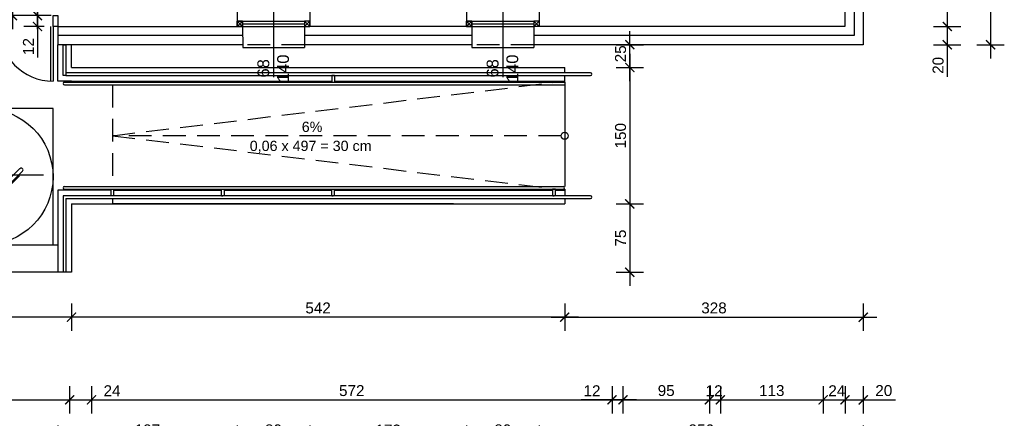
# Model space of a CAD drawing. Header units: millimetres. Extents: x 76458 to 82042, y -14593 to -11623.
# Tile 8 of 15: x 78197 to 79279, y -13920 to -13482. Entities that reach past the tile are written whole.
import ezdxf

# ---------------------------------------------------------------- set-up
doc = ezdxf.new("R2010")
doc.units = ezdxf.units.MM
doc.header["$LTSCALE"] = 100
doc.header["$MEASUREMENT"] = 0
doc.linetypes.add('DASHED', pattern=[0.75, 0.5, -0.25])
doc.linetypes.add('DASHED2', pattern=[0.375, 0.25, -0.125])
for name, color, linetype in [('OKNA', 7, 'Continuous'), ('Warstwa1', 1, 'Continuous'), ('Warstwa2', 2, 'Continuous'), ('Warstwa4', 4, 'Continuous'), ('WENTYLACJAPRZER', 1, 'DASHED'), ('WYMIARY', 1, 'Continuous'), ('wyposażenie', 4, 'Continuous')]:
    doc.layers.add(name, color=color, linetype=linetype)
doc.styles.add('styl1', font='ARIAL.TTF', dxfattribs={"height": 12})
doc.linetypes.add('BATTING', pattern='A,0.0001,-0.1,[134,ltypeshp.shx,S=0.1,R=0,X=-0.1,Y=0],-0.2,[134,ltypeshp.shx,S=0.1,R=180,X=0.1,Y=0],-0.1', length=0.4001)
doc.dimstyles.new('2222', dxfattribs={"dimtxt": 12, "dimasz": 10, "dimexe": 15, "dimexo": 15, "dimgap": 4, "dimtad": 1, "dimtxsty": 'styl1', "dimblk": 'ARCHTICK', "dimcen": 2.5, "dimdle": 15, "dimclrd": 1, "dimclre": 1, "dimclrt": 4, "dimadec": 0, "dimazin": 0, "dimtfac": 1, "dimtmove": 0, "dimatfit": 3, "dimldrblk": 'ARCHTICK', "dimfxl": 15, "dimfxlon": 1, "dimlwd": 25, "dimlwe": 25, "dimarcsym": 0})

# ---------------------------------------------------------------- blocks, each defined once
blk = doc.blocks.new('_ArchTick')
at = {"layer": 'Warstwa1', "color": 0, "const_width": 0.15}
blk.add_lwpolyline([(-0.5, -0.5), (0.5, 0.5)], dxfattribs=at)
blk = doc.blocks.new('*D19')
at = {"layer": 'Defpoints', "color": 0, "linetype": 'ByBlock'}
for p in [(78078.8, -13729.5), (78253.8, -13759.5), (78078.8, -13808.9)]:
    blk.add_point(p, dxfattribs=at)
at = {"layer": 'WYMIARY', "color": 1, "linetype": 'ByBlock', "lineweight": 25}
for p, q in [((78078.8, -13793.9), (78078.8, -13823.9)), ((78253.8, -13793.9), (78253.8, -13823.9)), ((78268.8, -13808.9), (78063.8, -13808.9))]:
    blk.add_line(p, q, dxfattribs=at)
at = {"layer": 'WYMIARY', "color": 1, "linetype": 'ByBlock', "lineweight": 25, "xscale": 10, "yscale": 10, "zscale": 10, "rotation": 180}
blk.add_blockref('_ArchTick', (78078.8, -13808.9), dxfattribs=at)
at = {"layer": 'WYMIARY', "color": 1, "linetype": 'ByBlock', "lineweight": 25, "xscale": 10, "yscale": 10, "zscale": 10}
blk.add_blockref('_ArchTick', (78253.8, -13808.9), dxfattribs=at)
at = {"layer": 'WYMIARY', "color": 4, "linetype": 'ByBlock', "insert": (78166.3, -13798.8), "char_height": 12, "attachment_point": 5, "style": 'styl1'}
blk.add_mtext('175', dxfattribs=at)
blk = doc.blocks.new('*D20')
at = {"layer": 'Defpoints', "color": 0, "linetype": 'ByBlock'}
for p in [(78795.8, -13704.5), (78253.8, -13771.1), (78253.8, -13808.9)]:
    blk.add_point(p, dxfattribs=at)
at = {"layer": 'WYMIARY', "color": 1, "linetype": 'ByBlock', "lineweight": 25}
for p, q in [((78253.8, -13793.9), (78253.8, -13823.9)), ((78795.8, -13793.9), (78795.8, -13823.9)), ((78810.8, -13808.9), (78238.8, -13808.9))]:
    blk.add_line(p, q, dxfattribs=at)
at = {"layer": 'WYMIARY', "color": 1, "linetype": 'ByBlock', "lineweight": 25, "xscale": 10, "yscale": 10, "zscale": 10, "rotation": 180}
blk.add_blockref('_ArchTick', (78253.8, -13808.9), dxfattribs=at)
at = {"layer": 'WYMIARY', "color": 1, "linetype": 'ByBlock', "lineweight": 25, "xscale": 10, "yscale": 10, "zscale": 10}
blk.add_blockref('_ArchTick', (78795.8, -13808.9), dxfattribs=at)
at = {"layer": 'WYMIARY', "color": 4, "linetype": 'ByBlock', "insert": (78524.8, -13798.8), "char_height": 12, "attachment_point": 5, "style": 'styl1'}
blk.add_mtext('542', dxfattribs=at)
blk = doc.blocks.new('*D61')
at = {"layer": 'Defpoints', "color": 0, "linetype": 'ByBlock'}
for p in [(78065.8, -13542), (78251.8, -13542), (78251.8, -13899.7)]:
    blk.add_point(p, dxfattribs=at)
at = {"layer": 'WYMIARY', "color": 1, "linetype": 'ByBlock', "lineweight": 25}
for p, q in [((78065.8, -13884.7), (78065.8, -13914.7)), ((78251.8, -13884.7), (78251.8, -13914.7)), ((78050.8, -13899.7), (78266.8, -13899.7))]:
    blk.add_line(p, q, dxfattribs=at)
at = {"layer": 'WYMIARY', "color": 1, "linetype": 'ByBlock', "lineweight": 25, "xscale": 10, "yscale": 10, "zscale": 10, "rotation": 180}
blk.add_blockref('_ArchTick', (78065.8, -13899.7), dxfattribs=at)
at = {"layer": 'WYMIARY', "color": 1, "linetype": 'ByBlock', "lineweight": 25, "xscale": 10, "yscale": 10, "zscale": 10}
blk.add_blockref('_ArchTick', (78251.8, -13899.7), dxfattribs=at)
at = {"layer": 'WYMIARY', "color": 4, "linetype": 'ByBlock', "insert": (78158.8, -13889.6), "char_height": 12, "attachment_point": 5, "style": 'styl1'}
blk.add_mtext('186', dxfattribs=at)
blk = doc.blocks.new('*D62')
at = {"layer": 'Defpoints', "color": 0, "linetype": 'ByBlock'}
for p in [(78251.8, -13516), (78275.8, -13516), (78275.8, -13899.7)]:
    blk.add_point(p, dxfattribs=at)
at = {"layer": 'WYMIARY', "color": 1, "linetype": 'ByBlock', "lineweight": 25}
for p, q in [((78251.8, -13884.7), (78251.8, -13914.7)), ((78275.8, -13884.7), (78275.8, -13914.7)), ((78236.8, -13899.7), (78275.8, -13899.7)), ((78275.8, -13899.7), (78311.1, -13899.7))]:
    blk.add_line(p, q, dxfattribs=at)
at = {"layer": 'WYMIARY', "color": 1, "linetype": 'ByBlock', "lineweight": 25, "xscale": 10, "yscale": 10, "zscale": 10, "rotation": 180}
blk.add_blockref('_ArchTick', (78251.8, -13899.7), dxfattribs=at)
at = {"layer": 'WYMIARY', "color": 1, "linetype": 'ByBlock', "lineweight": 25, "xscale": 10, "yscale": 10, "zscale": 10}
blk.add_blockref('_ArchTick', (78275.8, -13899.7), dxfattribs=at)
at = {"layer": 'WYMIARY', "color": 4, "linetype": 'ByBlock', "insert": (78298.4, -13889.7), "char_height": 12, "attachment_point": 5, "style": 'styl1'}
blk.add_mtext('24', dxfattribs=at)
blk = doc.blocks.new('*D63')
at = {"layer": 'Defpoints', "color": 0, "linetype": 'ByBlock'}
for p in [(78275.8, -13530), (78847.8, -13530), (78847.8, -13899.7)]:
    blk.add_point(p, dxfattribs=at)
at = {"layer": 'WYMIARY', "color": 1, "linetype": 'ByBlock', "lineweight": 25}
for p, q in [((78275.8, -13884.7), (78275.8, -13914.7)), ((78847.8, -13884.7), (78847.8, -13914.7)), ((78260.8, -13899.7), (78862.8, -13899.7))]:
    blk.add_line(p, q, dxfattribs=at)
at = {"layer": 'WYMIARY', "color": 1, "linetype": 'ByBlock', "lineweight": 25, "xscale": 10, "yscale": 10, "zscale": 10, "rotation": 180}
blk.add_blockref('_ArchTick', (78275.8, -13899.7), dxfattribs=at)
at = {"layer": 'WYMIARY', "color": 1, "linetype": 'ByBlock', "lineweight": 25, "xscale": 10, "yscale": 10, "zscale": 10}
blk.add_blockref('_ArchTick', (78847.8, -13899.7), dxfattribs=at)
at = {"layer": 'WYMIARY', "color": 4, "linetype": 'ByBlock', "insert": (78561.8, -13889.6), "char_height": 12, "attachment_point": 5, "style": 'styl1'}
blk.add_mtext('572', dxfattribs=at)
blk = doc.blocks.new('*D64')
at = {"layer": 'Defpoints', "color": 0, "linetype": 'ByBlock'}
for p in [(78847.8, -13530), (78859.8, -13530), (78847.8, -13899.7)]:
    blk.add_point(p, dxfattribs=at)
at = {"layer": 'WYMIARY', "color": 1, "linetype": 'ByBlock', "lineweight": 25}
for p, q in [((78847.8, -13884.7), (78847.8, -13914.7)), ((78859.8, -13884.7), (78859.8, -13914.7)), ((78847.8, -13899.7), (78813.8, -13899.7)), ((78874.8, -13899.7), (78847.8, -13899.7))]:
    blk.add_line(p, q, dxfattribs=at)
at = {"layer": 'WYMIARY', "color": 1, "linetype": 'ByBlock', "lineweight": 25, "xscale": 10, "yscale": 10, "zscale": 10, "rotation": 180}
blk.add_blockref('_ArchTick', (78847.8, -13899.7), dxfattribs=at)
at = {"layer": 'WYMIARY', "color": 1, "linetype": 'ByBlock', "lineweight": 25, "xscale": 10, "yscale": 10, "zscale": 10}
blk.add_blockref('_ArchTick', (78859.8, -13899.7), dxfattribs=at)
at = {"layer": 'WYMIARY', "color": 4, "linetype": 'ByBlock', "insert": (78825.8, -13889.7), "char_height": 12, "attachment_point": 5, "style": 'styl1'}
blk.add_mtext('12', dxfattribs=at)
blk = doc.blocks.new('*D65')
at = {"layer": 'Defpoints', "color": 0, "linetype": 'ByBlock'}
for p in [(78859.8, -13530), (78954.8, -13530), (78954.8, -13899.7)]:
    blk.add_point(p, dxfattribs=at)
at = {"layer": 'WYMIARY', "color": 1, "linetype": 'ByBlock', "lineweight": 25}
for p, q in [((78859.8, -13884.7), (78859.8, -13914.7)), ((78954.8, -13884.7), (78954.8, -13914.7)), ((78844.8, -13899.7), (78969.8, -13899.7))]:
    blk.add_line(p, q, dxfattribs=at)
at = {"layer": 'WYMIARY', "color": 1, "linetype": 'ByBlock', "lineweight": 25, "xscale": 10, "yscale": 10, "zscale": 10, "rotation": 180}
blk.add_blockref('_ArchTick', (78859.8, -13899.7), dxfattribs=at)
at = {"layer": 'WYMIARY', "color": 1, "linetype": 'ByBlock', "lineweight": 25, "xscale": 10, "yscale": 10, "zscale": 10}
blk.add_blockref('_ArchTick', (78954.8, -13899.7), dxfattribs=at)
at = {"layer": 'WYMIARY', "color": 4, "linetype": 'ByBlock', "insert": (78907.3, -13889.6), "char_height": 12, "attachment_point": 5, "style": 'styl1'}
blk.add_mtext('95', dxfattribs=at)
blk = doc.blocks.new('*D66')
at = {"layer": 'Defpoints', "color": 0, "linetype": 'ByBlock'}
for p in [(78954.8, -13530), (78966.8, -13530), (78966.8, -13899.7)]:
    blk.add_point(p, dxfattribs=at)
at = {"layer": 'WYMIARY', "color": 1, "linetype": 'ByBlock', "lineweight": 25}
for p, q in [((78954.8, -13884.7), (78954.8, -13914.7)), ((78966.8, -13884.7), (78966.8, -13914.7)), ((78939.8, -13899.7), (78981.8, -13899.7))]:
    blk.add_line(p, q, dxfattribs=at)
at = {"layer": 'WYMIARY', "color": 1, "linetype": 'ByBlock', "lineweight": 25, "xscale": 10, "yscale": 10, "zscale": 10, "rotation": 180}
blk.add_blockref('_ArchTick', (78954.8, -13899.7), dxfattribs=at)
at = {"layer": 'WYMIARY', "color": 1, "linetype": 'ByBlock', "lineweight": 25, "xscale": 10, "yscale": 10, "zscale": 10}
blk.add_blockref('_ArchTick', (78966.8, -13899.7), dxfattribs=at)
at = {"layer": 'WYMIARY', "color": 4, "linetype": 'ByBlock', "insert": (78960, -13889.7), "char_height": 12, "attachment_point": 5, "style": 'styl1'}
blk.add_mtext('12', dxfattribs=at)
blk = doc.blocks.new('*D67')
at = {"layer": 'Defpoints', "color": 0, "linetype": 'ByBlock'}
for p in [(78966.8, -13530), (79079.8, -13530), (79079.8, -13899.7)]:
    blk.add_point(p, dxfattribs=at)
at = {"layer": 'WYMIARY', "color": 1, "linetype": 'ByBlock', "lineweight": 25}
for p, q in [((78966.8, -13884.7), (78966.8, -13914.7)), ((79079.8, -13884.7), (79079.8, -13914.7)), ((78951.8, -13899.7), (79094.8, -13899.7))]:
    blk.add_line(p, q, dxfattribs=at)
at = {"layer": 'WYMIARY', "color": 1, "linetype": 'ByBlock', "lineweight": 25, "xscale": 10, "yscale": 10, "zscale": 10, "rotation": 180}
blk.add_blockref('_ArchTick', (78966.8, -13899.7), dxfattribs=at)
at = {"layer": 'WYMIARY', "color": 1, "linetype": 'ByBlock', "lineweight": 25, "xscale": 10, "yscale": 10, "zscale": 10}
blk.add_blockref('_ArchTick', (79079.8, -13899.7), dxfattribs=at)
at = {"layer": 'WYMIARY', "color": 4, "linetype": 'ByBlock', "insert": (79023.3, -13889.6), "char_height": 12, "attachment_point": 5, "style": 'styl1'}
blk.add_mtext('113', dxfattribs=at)
blk = doc.blocks.new('*D68')
at = {"layer": 'Defpoints', "color": 0, "linetype": 'ByBlock'}
for p in [(79079.8, -13530), (79103.8, -13530), (79103.8, -13899.7)]:
    blk.add_point(p, dxfattribs=at)
at = {"layer": 'WYMIARY', "color": 1, "linetype": 'ByBlock', "lineweight": 25}
for p, q in [((79079.8, -13884.7), (79079.8, -13914.7)), ((79103.8, -13884.7), (79103.8, -13914.7)), ((79064.8, -13899.7), (79118.8, -13899.7))]:
    blk.add_line(p, q, dxfattribs=at)
at = {"layer": 'WYMIARY', "color": 1, "linetype": 'ByBlock', "lineweight": 25, "xscale": 10, "yscale": 10, "zscale": 10, "rotation": 180}
blk.add_blockref('_ArchTick', (79079.8, -13899.7), dxfattribs=at)
at = {"layer": 'WYMIARY', "color": 1, "linetype": 'ByBlock', "lineweight": 25, "xscale": 10, "yscale": 10, "zscale": 10}
blk.add_blockref('_ArchTick', (79103.8, -13899.7), dxfattribs=at)
at = {"layer": 'WYMIARY', "color": 4, "linetype": 'ByBlock', "insert": (79094.8, -13889.7), "char_height": 12, "attachment_point": 5, "style": 'styl1'}
blk.add_mtext('24', dxfattribs=at)
blk = doc.blocks.new('*D69')
at = {"layer": 'Defpoints', "color": 0, "linetype": 'ByBlock'}
for p in [(79103.8, -13554), (79123.8, -13554), (79123.8, -13899.7)]:
    blk.add_point(p, dxfattribs=at)
at = {"layer": 'WYMIARY', "color": 1, "linetype": 'ByBlock', "lineweight": 25}
for p, q in [((79103.8, -13884.7), (79103.8, -13914.7)), ((79123.8, -13884.7), (79123.8, -13914.7)), ((79088.8, -13899.7), (79123.8, -13899.7)), ((79123.8, -13899.7), (79159.1, -13899.7))]:
    blk.add_line(p, q, dxfattribs=at)
at = {"layer": 'WYMIARY', "color": 1, "linetype": 'ByBlock', "lineweight": 25, "xscale": 10, "yscale": 10, "zscale": 10, "rotation": 180}
blk.add_blockref('_ArchTick', (79103.8, -13899.7), dxfattribs=at)
at = {"layer": 'WYMIARY', "color": 1, "linetype": 'ByBlock', "lineweight": 25, "xscale": 10, "yscale": 10, "zscale": 10}
blk.add_blockref('_ArchTick', (79123.8, -13899.7), dxfattribs=at)
at = {"layer": 'WYMIARY', "color": 4, "linetype": 'ByBlock', "insert": (79146.4, -13889.6), "char_height": 12, "attachment_point": 5, "style": 'styl1'}
blk.add_mtext('20', dxfattribs=at)
blk = doc.blocks.new('*D77')
at = {"layer": 'Defpoints', "color": 0, "linetype": 'ByBlock'}
for p in [(78078.8, -13542), (78238.8, -13542), (78238.8, -13942.9)]:
    blk.add_point(p, dxfattribs=at)
at = {"layer": 'WYMIARY', "color": 1, "linetype": 'ByBlock', "lineweight": 25}
for p, q in [((78078.8, -13927.9), (78078.8, -13957.9)), ((78238.8, -13927.9), (78238.8, -13957.9)), ((78063.8, -13942.9), (78253.8, -13942.9))]:
    blk.add_line(p, q, dxfattribs=at)
at = {"layer": 'WYMIARY', "color": 1, "linetype": 'ByBlock', "lineweight": 25, "xscale": 10, "yscale": 10, "zscale": 10, "rotation": 180}
blk.add_blockref('_ArchTick', (78078.8, -13942.9), dxfattribs=at)
at = {"layer": 'WYMIARY', "color": 1, "linetype": 'ByBlock', "lineweight": 25, "xscale": 10, "yscale": 10, "zscale": 10}
blk.add_blockref('_ArchTick', (78238.8, -13942.9), dxfattribs=at)
at = {"layer": 'WYMIARY', "color": 4, "linetype": 'ByBlock', "insert": (78158.8, -13932.8), "char_height": 12, "attachment_point": 5, "style": 'styl1'}
blk.add_mtext('160', dxfattribs=at)
blk = doc.blocks.new('*D78')
at = {"layer": 'Defpoints', "color": 0, "linetype": 'ByBlock'}
for p in [(78238.8, -13542), (78435.8, -13554), (78435.8, -13942.9)]:
    blk.add_point(p, dxfattribs=at)
at = {"layer": 'WYMIARY', "color": 1, "linetype": 'ByBlock', "lineweight": 25}
for p, q in [((78238.8, -13927.9), (78238.8, -13957.9)), ((78435.8, -13927.9), (78435.8, -13957.9)), ((78223.8, -13942.9), (78450.8, -13942.9))]:
    blk.add_line(p, q, dxfattribs=at)
at = {"layer": 'WYMIARY', "color": 1, "linetype": 'ByBlock', "lineweight": 25, "xscale": 10, "yscale": 10, "zscale": 10, "rotation": 180}
blk.add_blockref('_ArchTick', (78238.8, -13942.9), dxfattribs=at)
at = {"layer": 'WYMIARY', "color": 1, "linetype": 'ByBlock', "lineweight": 25, "xscale": 10, "yscale": 10, "zscale": 10}
blk.add_blockref('_ArchTick', (78435.8, -13942.9), dxfattribs=at)
at = {"layer": 'WYMIARY', "color": 4, "linetype": 'ByBlock', "insert": (78337.3, -13932.8), "char_height": 12, "attachment_point": 5, "style": 'styl1'}
blk.add_mtext('197', dxfattribs=at)
blk = doc.blocks.new('*D79')
at = {"layer": 'Defpoints', "color": 0, "linetype": 'ByBlock'}
for p in [(78435.8, -13554), (78515.8, -13554), (78515.8, -13942.9)]:
    blk.add_point(p, dxfattribs=at)
at = {"layer": 'WYMIARY', "color": 1, "linetype": 'ByBlock', "lineweight": 25}
for p, q in [((78435.8, -13927.9), (78435.8, -13957.9)), ((78515.8, -13927.9), (78515.8, -13957.9)), ((78420.8, -13942.9), (78530.8, -13942.9))]:
    blk.add_line(p, q, dxfattribs=at)
at = {"layer": 'WYMIARY', "color": 1, "linetype": 'ByBlock', "lineweight": 25, "xscale": 10, "yscale": 10, "zscale": 10, "rotation": 180}
blk.add_blockref('_ArchTick', (78435.8, -13942.9), dxfattribs=at)
at = {"layer": 'WYMIARY', "color": 1, "linetype": 'ByBlock', "lineweight": 25, "xscale": 10, "yscale": 10, "zscale": 10}
blk.add_blockref('_ArchTick', (78515.8, -13942.9), dxfattribs=at)
at = {"layer": 'WYMIARY', "color": 4, "linetype": 'ByBlock', "insert": (78475.8, -13932.8), "char_height": 12, "attachment_point": 5, "style": 'styl1'}
blk.add_mtext('80', dxfattribs=at)
blk = doc.blocks.new('*D80')
at = {"layer": 'Defpoints', "color": 0, "linetype": 'ByBlock'}
for p in [(78515.8, -13554), (78687.8, -13554), (78687.8, -13942.9)]:
    blk.add_point(p, dxfattribs=at)
at = {"layer": 'WYMIARY', "color": 1, "linetype": 'ByBlock', "lineweight": 25}
for p, q in [((78515.8, -13927.9), (78515.8, -13957.9)), ((78687.8, -13927.9), (78687.8, -13957.9)), ((78500.8, -13942.9), (78702.8, -13942.9))]:
    blk.add_line(p, q, dxfattribs=at)
at = {"layer": 'WYMIARY', "color": 1, "linetype": 'ByBlock', "lineweight": 25, "xscale": 10, "yscale": 10, "zscale": 10, "rotation": 180}
blk.add_blockref('_ArchTick', (78515.8, -13942.9), dxfattribs=at)
at = {"layer": 'WYMIARY', "color": 1, "linetype": 'ByBlock', "lineweight": 25, "xscale": 10, "yscale": 10, "zscale": 10}
blk.add_blockref('_ArchTick', (78687.8, -13942.9), dxfattribs=at)
at = {"layer": 'WYMIARY', "color": 4, "linetype": 'ByBlock', "insert": (78601.8, -13932.9), "char_height": 12, "attachment_point": 5, "style": 'styl1'}
blk.add_mtext('172', dxfattribs=at)
blk = doc.blocks.new('*D81')
at = {"layer": 'Defpoints', "color": 0, "linetype": 'ByBlock'}
for p in [(78687.8, -13554), (78767.8, -13554), (78767.8, -13942.9)]:
    blk.add_point(p, dxfattribs=at)
at = {"layer": 'WYMIARY', "color": 1, "linetype": 'ByBlock', "lineweight": 25}
for p, q in [((78687.8, -13927.9), (78687.8, -13957.9)), ((78767.8, -13927.9), (78767.8, -13957.9)), ((78672.8, -13942.9), (78782.8, -13942.9))]:
    blk.add_line(p, q, dxfattribs=at)
at = {"layer": 'WYMIARY', "color": 1, "linetype": 'ByBlock', "lineweight": 25, "xscale": 10, "yscale": 10, "zscale": 10, "rotation": 180}
blk.add_blockref('_ArchTick', (78687.8, -13942.9), dxfattribs=at)
at = {"layer": 'WYMIARY', "color": 1, "linetype": 'ByBlock', "lineweight": 25, "xscale": 10, "yscale": 10, "zscale": 10}
blk.add_blockref('_ArchTick', (78767.8, -13942.9), dxfattribs=at)
at = {"layer": 'WYMIARY', "color": 4, "linetype": 'ByBlock', "insert": (78727.8, -13932.8), "char_height": 12, "attachment_point": 5, "style": 'styl1'}
blk.add_mtext('80', dxfattribs=at)
blk = doc.blocks.new('*D82')
at = {"layer": 'Defpoints', "color": 0, "linetype": 'ByBlock'}
for p in [(78767.8, -13554), (79123.8, -13554), (79123.8, -13942.9)]:
    blk.add_point(p, dxfattribs=at)
at = {"layer": 'WYMIARY', "color": 1, "linetype": 'ByBlock', "lineweight": 25}
for p, q in [((78767.8, -13927.9), (78767.8, -13957.9)), ((79123.8, -13927.9), (79123.8, -13957.9)), ((78752.8, -13942.9), (79138.8, -13942.9))]:
    blk.add_line(p, q, dxfattribs=at)
at = {"layer": 'WYMIARY', "color": 1, "linetype": 'ByBlock', "lineweight": 25, "xscale": 10, "yscale": 10, "zscale": 10, "rotation": 180}
blk.add_blockref('_ArchTick', (78767.8, -13942.9), dxfattribs=at)
at = {"layer": 'WYMIARY', "color": 1, "linetype": 'ByBlock', "lineweight": 25, "xscale": 10, "yscale": 10, "zscale": 10}
blk.add_blockref('_ArchTick', (79123.8, -13942.9), dxfattribs=at)
at = {"layer": 'WYMIARY', "color": 4, "linetype": 'ByBlock', "insert": (78945.8, -13932.8), "char_height": 12, "attachment_point": 5, "style": 'styl1'}
blk.add_mtext('356', dxfattribs=at)
blk = doc.blocks.new('*D91')
at = {"layer": 'Defpoints', "color": 0, "linetype": 'ByBlock'}
for p in [(78673.8, -13534.5), (78795.8, -13684.5), (78867.3, -13684.5)]:
    blk.add_point(p, dxfattribs=at)
at = {"layer": 'WYMIARY', "color": 1, "linetype": 'ByBlock', "lineweight": 25}
for p, q in [((78867.3, -13519.5), (78867.3, -13699.5)), ((78852.3, -13534.5), (78882.3, -13534.5)), ((78852.3, -13684.5), (78882.3, -13684.5))]:
    blk.add_line(p, q, dxfattribs=at)
at = {"layer": 'WYMIARY', "color": 1, "linetype": 'ByBlock', "lineweight": 25, "xscale": 10, "yscale": 10, "zscale": 10}
for p, rotation in [((78867.3, -13534.5), 90), ((78867.3, -13684.5), 270)]:
    blk.add_blockref('_ArchTick', p, dxfattribs=dict(at, rotation=rotation))
at = {"layer": 'WYMIARY', "color": 4, "linetype": 'ByBlock', "insert": (78857.2, -13609.5), "char_height": 12, "attachment_point": 5, "rotation": 90, "style": 'styl1'}
blk.add_mtext('150', dxfattribs=at)
blk = doc.blocks.new('*D92')
at = {"layer": 'Defpoints', "color": 0, "linetype": 'ByBlock'}
for p in [(79079.8, -13465.5), (79079.8, -13489.5), (79216.2, -13489.5)]:
    blk.add_point(p, dxfattribs=at)
at = {"layer": 'WYMIARY', "color": 1, "linetype": 'ByBlock', "lineweight": 25}
for p, q in [((79216.2, -13465.5), (79216.2, -13424.4)), ((79216.2, -13450.5), (79216.2, -13489.5)), ((79201.2, -13465.5), (79231.2, -13465.5)), ((79201.2, -13489.5), (79231.2, -13489.5))]:
    blk.add_line(p, q, dxfattribs=at)
at = {"layer": 'WYMIARY', "color": 1, "linetype": 'ByBlock', "lineweight": 25, "xscale": 10, "yscale": 10, "zscale": 10}
for p, rotation in [((79216.2, -13465.5), 90), ((79216.2, -13489.5), 270)]:
    blk.add_blockref('_ArchTick', p, dxfattribs=dict(at, rotation=rotation))
at = {"layer": 'WYMIARY', "color": 4, "linetype": 'ByBlock', "insert": (79206.2, -13437), "char_height": 12, "attachment_point": 5, "rotation": 90, "style": 'styl1'}
blk.add_mtext('24', dxfattribs=at)
blk = doc.blocks.new('*D97')
at = {"layer": 'Defpoints', "color": 0, "linetype": 'ByBlock'}
for p in [(79103.8, -13489.5), (79103.8, -13509.5), (79216.2, -13509.5)]:
    blk.add_point(p, dxfattribs=at)
at = {"layer": 'WYMIARY', "color": 1, "linetype": 'ByBlock', "lineweight": 25}
for p, q in [((79216.2, -13474.5), (79216.2, -13509.5)), ((79201.2, -13489.5), (79231.2, -13489.5)), ((79201.2, -13509.5), (79231.2, -13509.5)), ((79216.2, -13509.5), (79216.2, -13544.9))]:
    blk.add_line(p, q, dxfattribs=at)
at = {"layer": 'WYMIARY', "color": 1, "linetype": 'ByBlock', "lineweight": 25, "xscale": 10, "yscale": 10, "zscale": 10}
for p, rotation in [((79216.2, -13489.5), 90), ((79216.2, -13509.5), 270)]:
    blk.add_blockref('_ArchTick', p, dxfattribs=dict(at, rotation=rotation))
at = {"layer": 'WYMIARY', "color": 4, "linetype": 'ByBlock', "insert": (79206.1, -13532.2), "char_height": 12, "attachment_point": 5, "rotation": 90, "style": 'styl1'}
blk.add_mtext('20', dxfattribs=at)
blk = doc.blocks.new('*D98')
at = {"layer": 'Defpoints', "color": 0, "linetype": 'ByBlock'}
for p in [(79123.8, -12697.5), (79123.8, -13509.5), (79263.8, -13509.5)]:
    blk.add_point(p, dxfattribs=at)
at = {"layer": 'WYMIARY', "color": 1, "linetype": 'ByBlock', "lineweight": 25}
for p, q in [((79263.8, -12682.5), (79263.8, -13524.5)), ((79248.8, -12697.5), (79278.8, -12697.5)), ((79248.8, -13509.5), (79278.8, -13509.5))]:
    blk.add_line(p, q, dxfattribs=at)
at = {"layer": 'WYMIARY', "color": 1, "linetype": 'ByBlock', "lineweight": 25, "xscale": 10, "yscale": 10, "zscale": 10}
for p, rotation in [((79263.8, -12697.5), 90), ((79263.8, -13509.5), 270)]:
    blk.add_blockref('_ArchTick', p, dxfattribs=dict(at, rotation=rotation))
at = {"layer": 'WYMIARY', "color": 4, "linetype": 'ByBlock', "insert": (79253.7, -13103.5), "char_height": 12, "attachment_point": 5, "rotation": 90, "style": 'styl1'}
blk.add_mtext('812', dxfattribs=at)
blk = doc.blocks.new('*D127')
at = {"layer": 'Defpoints', "color": 0, "linetype": 'ByBlock'}
for p in [(78216.5, -13166), (78251.8, -13166), (78251.8, -13477.5)]:
    blk.add_point(p, dxfattribs=at)
at = {"layer": 'WYMIARY', "color": 1, "linetype": 'ByBlock', "lineweight": 25}
for p, q in [((78216.5, -13492.5), (78216.5, -13151)), ((78231.5, -13166), (78201.5, -13166)), ((78231.5, -13477.5), (78201.5, -13477.5))]:
    blk.add_line(p, q, dxfattribs=at)
at = {"layer": 'WYMIARY', "color": 1, "linetype": 'ByBlock', "lineweight": 25, "xscale": 10, "yscale": 10, "zscale": 10}
for p, rotation in [((78216.5, -13166), 90), ((78216.5, -13477.5), 270)]:
    blk.add_blockref('_ArchTick', p, dxfattribs=dict(at, rotation=rotation))
at = {"layer": 'WYMIARY', "color": 4, "linetype": 'ByBlock', "insert": (78205.3, -13321.7), "char_height": 12, "attachment_point": 5, "rotation": 90, "style": 'styl1'}
blk.add_mtext('311,5', dxfattribs=at)
blk = doc.blocks.new('*D128')
at = {"layer": 'Defpoints', "color": 0, "linetype": 'ByBlock'}
for p in [(78238.8, -13477.5), (78216.5, -13489.5), (78238.8, -13489.5)]:
    blk.add_point(p, dxfattribs=at)
at = {"layer": 'WYMIARY', "color": 1, "linetype": 'ByBlock', "lineweight": 25}
for p, q in [((78216.5, -13462.5), (78216.5, -13489.5)), ((78223.8, -13477.5), (78201.5, -13477.5)), ((78223.8, -13489.5), (78201.5, -13489.5)), ((78216.5, -13489.5), (78216.5, -13523.4))]:
    blk.add_line(p, q, dxfattribs=at)
at = {"layer": 'WYMIARY', "color": 1, "linetype": 'ByBlock', "lineweight": 25, "xscale": 10, "yscale": 10, "zscale": 10}
for p, rotation in [((78216.5, -13477.5), 90), ((78216.5, -13489.5), 270)]:
    blk.add_blockref('_ArchTick', p, dxfattribs=dict(at, rotation=rotation))
at = {"layer": 'WYMIARY', "color": 4, "linetype": 'ByBlock', "insert": (78206.5, -13511.5), "char_height": 12, "attachment_point": 5, "rotation": 90, "style": 'styl1'}
blk.add_mtext('12', dxfattribs=at)
blk = doc.blocks.new('*D169')
at = {"layer": 'Defpoints', "color": 0, "linetype": 'ByBlock'}
for p in [(78795.8, -13509.5), (78867.3, -13509.5), (78795.8, -13534.5)]:
    blk.add_point(p, dxfattribs=at)
at = {"layer": 'WYMIARY', "color": 1, "linetype": 'ByBlock', "lineweight": 25}
for p, q in [((78867.3, -13549.5), (78867.3, -13494.5)), ((78852.3, -13509.5), (78882.3, -13509.5)), ((78852.3, -13534.5), (78882.3, -13534.5))]:
    blk.add_line(p, q, dxfattribs=at)
at = {"layer": 'WYMIARY', "color": 1, "linetype": 'ByBlock', "lineweight": 25, "xscale": 10, "yscale": 10, "zscale": 10}
for p, rotation in [((78867.3, -13509.5), 90), ((78867.3, -13534.5), 270)]:
    blk.add_blockref('_ArchTick', p, dxfattribs=dict(at, rotation=rotation))
at = {"layer": 'WYMIARY', "color": 4, "linetype": 'ByBlock', "insert": (78857.2, -13519.5), "char_height": 12, "attachment_point": 5, "rotation": 90, "style": 'styl1'}
blk.add_mtext('25', dxfattribs=at)
blk = doc.blocks.new('*D170')
at = {"layer": 'Defpoints', "color": 0, "linetype": 'ByBlock'}
for p in [(78253.8, -13684.5), (78253.8, -13759.5), (78867.3, -13759.5)]:
    blk.add_point(p, dxfattribs=at)
at = {"layer": 'WYMIARY', "color": 1, "linetype": 'ByBlock', "lineweight": 25}
for p, q in [((78867.3, -13669.5), (78867.3, -13774.5)), ((78852.3, -13684.5), (78882.3, -13684.5)), ((78852.3, -13759.5), (78882.3, -13759.5))]:
    blk.add_line(p, q, dxfattribs=at)
at = {"layer": 'WYMIARY', "color": 1, "linetype": 'ByBlock', "lineweight": 25, "xscale": 10, "yscale": 10, "zscale": 10}
for p, rotation in [((78867.3, -13684.5), 90), ((78867.3, -13759.5), 270)]:
    blk.add_blockref('_ArchTick', p, dxfattribs=dict(at, rotation=rotation))
at = {"layer": 'WYMIARY', "color": 4, "linetype": 'ByBlock', "insert": (78857.2, -13722), "char_height": 12, "attachment_point": 5, "rotation": 90, "style": 'styl1'}
blk.add_mtext('75', dxfattribs=at)
blk = doc.blocks.new('*D171')
at = {"layer": 'Defpoints', "color": 0, "linetype": 'ByBlock'}
for p in [(79123.8, -13509.5), (78795.8, -13684.5), (79123.8, -13808.9)]:
    blk.add_point(p, dxfattribs=at)
at = {"layer": 'WYMIARY', "color": 1, "linetype": 'ByBlock', "lineweight": 25}
for p, q in [((78795.8, -13793.9), (78795.8, -13823.9)), ((79123.8, -13793.9), (79123.8, -13823.9)), ((78780.8, -13808.9), (79138.8, -13808.9))]:
    blk.add_line(p, q, dxfattribs=at)
at = {"layer": 'WYMIARY', "color": 1, "linetype": 'ByBlock', "lineweight": 25, "xscale": 10, "yscale": 10, "zscale": 10, "rotation": 180}
blk.add_blockref('_ArchTick', (78795.8, -13808.9), dxfattribs=at)
at = {"layer": 'WYMIARY', "color": 1, "linetype": 'ByBlock', "lineweight": 25, "xscale": 10, "yscale": 10, "zscale": 10}
blk.add_blockref('_ArchTick', (79123.8, -13808.9), dxfattribs=at)
at = {"layer": 'WYMIARY', "color": 4, "linetype": 'ByBlock', "insert": (78959.8, -13798.8), "char_height": 12, "attachment_point": 5, "style": 'styl1'}
blk.add_mtext('328', dxfattribs=at)
blk = doc.blocks.new('ertrTR')
at = {"layer": 'WENTYLACJAPRZER', "linetype": 'ByBlock'}
for p, q in [((9572.4, -1233.6), (9572.4, -1122.1)), ((9548.7, -1162.4), (9571.5, -1139.6)), ((9549.5, -1163.3), (9576.4, -1136.4)), ((9549.5, -1163.3), (9576.4, -1136.4)), ((9579.2, -1139.2), (9552.3, -1166.1)), ((9579.2, -1139.2), (9552.3, -1166.1)), ((9562.7, -1157.2), (9520.2, -1199.7)), ((9547.6, -1202.6), (9599.7, -1150.5)), ((9566.2, -1158.6), (9572.4, -1152.4)), ((9567.2, -1159), (9573.1, -1153.2)), ((9572.4, -1152.4), (9573.1, -1153.2)), ((9549.5, -1163.3), (9522.6, -1190.1)), ((9549.5, -1163.3), (9522.6, -1190.1)), ((9525.5, -1193), (9552.3, -1166.1)), ((9525.5, -1193), (9552.3, -1166.1)), ((9548.7, -1162.4), (9525.9, -1185.3)), ((9510.3, -1177.8), (9637, -1177.8)), ((9611, -1171), (9584.2, -1197.9)), ((9611, -1171), (9584.2, -1197.9)), ((9587, -1200.7), (9613.9, -1173.9)), ((9587, -1200.7), (9613.9, -1173.9)), ((9587.8, -1201.6), (9610.6, -1178.8)), ((9591.2, -1183), (9597.1, -1177.2)), ((9591.7, -1184), (9597.8, -1177.9)), ((9597.8, -1177.9), (9597.1, -1177.2)), ((9562.8, -1217.8), (9532.5, -1187.5)), ((9562.8, -1217.8), (9593, -1187.5)), ((9520.2, -1199.7), (9533.5, -1213)), ((9525.2, -1194.7), (9538.5, -1208)), ((9557.3, -1224.8), (9584.2, -1197.9)), ((9557.3, -1224.8), (9584.2, -1197.9)), ((9557.3, -1224.8), (9584.2, -1197.9)), ((9557.3, -1224.8), (9584.2, -1197.9)), ((9557.3, -1224.8), (9584.2, -1197.9)), ((9557.3, -1224.8), (9584.2, -1197.9)), ((9587, -1200.7), (9560.1, -1227.6)), ((9587, -1200.7), (9560.1, -1227.6)), ((9533.5, -1213), (9538.5, -1208)), ((9537.2, -1216.8), (9542.3, -1211.7)), ((9555.6, -1225), (9542.3, -1211.7)), ((9587.8, -1201.6), (9565, -1224.4)), ((9550.5, -1230.1), (9537.2, -1216.8)), ((9562.8, -1217.8), (9550.5, -1230.1))]:
    blk.add_line(p, q, dxfattribs=at)
blk.add_circle((9572.4, -1179.9), 75, dxfattribs=at)
for centre, radius, start, end in [((9577.8, -1137.8), 2, 315.1652, 134.8348), ((9546.3, -1204), 49.6, 19.3938, 70.6493), ((9546.3, -1204), 47.6, 18.2335, 71.8119), ((9612.4, -1172.5), 2, 315.1652, 134.8348), ((9524.1, -1191.6), 2, 135.1652, 314.8348), ((9558.7, -1226.2), 2, 135.1652, 314.8348)]:
    blk.add_arc(centre, radius, start, end, dxfattribs=at)
blk = doc.blocks.new('*D183')
at = {"layer": 'Defpoints', "color": 0, "linetype": 'ByBlock'}
for p in [(78251.8, -12989.6), (78189, -13477.5), (78251.8, -13477.5)]:
    blk.add_point(p, dxfattribs=at)
at = {"layer": 'WYMIARY', "color": 1, "linetype": 'ByBlock', "lineweight": 25}
for p, q in [((78189, -12974.6), (78189, -13492.5)), ((78204, -12989.6), (78174, -12989.6)), ((78204, -13477.5), (78174, -13477.5))]:
    blk.add_line(p, q, dxfattribs=at)
at = {"layer": 'WYMIARY', "color": 1, "linetype": 'ByBlock', "lineweight": 25, "xscale": 10, "yscale": 10, "zscale": 10}
for p, rotation in [((78189, -12989.6), 90), ((78189, -13477.5), 270)]:
    blk.add_blockref('_ArchTick', p, dxfattribs=dict(at, rotation=rotation))
at = {"layer": 'WYMIARY', "color": 4, "linetype": 'ByBlock', "insert": (78177.7, -13233.6), "char_height": 12, "attachment_point": 5, "rotation": 90, "style": 'styl1'}
blk.add_mtext('487,85', dxfattribs=at)

msp = doc.modelspace()

# ---------------------------------------------------------------- linework, layer by layer
at = {"layer": 'OKNA', "color": 4, "linetype": 'Continuous'}
for p, q in [((78441.753, -13483.497), (78435.753, -13489.497)), ((78441.753, -13489.497), (78435.753, -13483.497)), ((78441.753, -13489.497), (78435.753, -13483.497)), ((78441.753, -13483.497), (78435.753, -13489.497)), ((78515.753, -13489.497), (78509.753, -13483.497)), ((78515.753, -13483.497), (78509.753, -13489.497)), ((78693.753, -13483.497), (78687.753, -13489.497)), ((78693.753, -13489.497), (78687.753, -13483.497)), ((78693.753, -13489.497), (78687.753, -13483.497)), ((78693.753, -13483.497), (78687.753, -13489.497)), ((78767.753, -13483.497), (78761.753, -13489.497)), ((78767.753, -13489.497), (78761.753, -13483.497))]:
    msp.add_line(p, q, dxfattribs=at)
at = {"layer": 'OKNA', "color": 4, "linetype": 'DASHED'}
for points in [[(78441.753, -13483.497), (78435.753, -13483.497), (78435.753, -13489.497), (78441.753, -13489.497)], [(78441.753, -13489.497), (78435.753, -13489.497), (78435.753, -13483.497), (78441.753, -13483.497)], [(78515.753, -13483.497), (78509.753, -13483.497), (78509.753, -13489.497), (78515.753, -13489.497)], [(78693.753, -13489.497), (78687.753, -13489.497), (78687.753, -13483.497), (78693.753, -13483.497)], [(78693.753, -13483.497), (78687.753, -13483.497), (78687.753, -13489.497), (78693.753, -13489.497)]]:
    msp.add_lwpolyline(points, close=True, dxfattribs=at)
at = {"layer": 'Warstwa1', "color": 2}
for p, q in [((79103.753, -12717.497), (79103.753, -13489.497)), ((78435.753, -13464.497), (78435.753, -13489.497)), ((78515.753, -13464.497), (78515.753, -13489.497)), ((78687.753, -13464.497), (78687.753, -13489.497)), ((78767.753, -13464.497), (78767.753, -13489.497)), ((78238.753, -13489.497), (78435.753, -13489.497)), ((78687.753, -13489.497), (78515.753, -13489.497)), ((79103.753, -13489.497), (78767.753, -13489.497))]:
    msp.add_line(p, q, dxfattribs=at)
at = {"layer": 'Warstwa1', "linetype": 'DASHED2'}
for p, q in [((78509.753, -13509.497), (78441.753, -13509.497)), ((78761.753, -13509.497), (78693.753, -13509.497)), ((78298.753, -13609.497), (78795.753, -13549.497)), ((78298.753, -13553.497), (78298.753, -13665.338)), ((78795.753, -13553.497), (78795.753, -13665.338)), ((78791.839, -13609.497), (78298.753, -13609.497)), ((78298.753, -13609.497), (78788.509, -13668.338))]:
    msp.add_line(p, q, dxfattribs=at)
at = {"layer": 'Warstwa2'}
msp.add_line((78673.753, -13684.497), (78298.753, -13684.497), dxfattribs=at)
at = {"layer": 'Warstwa4'}
for p, q in [((78238.753, -13489.497), (78238.753, -13509.497)), ((78767.753, -13489.497), (78761.753, -13489.497)), ((78238.753, -13549.497), (78238.753, -13509.497)), ((78253.753, -13534.497), (78253.753, -13509.497)), ((78441.991, -13512.497), (78509.753, -13512.497)), ((78693.753, -13512.497), (78761.753, -13512.497)), ((78253.753, -13534.497), (78795.753, -13534.497)), ((78795.753, -13540.497), (78795.753, -13534.497)), ((78795.753, -13550.656), (78795.753, -13543.497)), ((78247.753, -13549.497), (78238.753, -13549.497)), ((78253.753, -13549.497), (78247.753, -13549.497)), ((78253.753, -13549.497), (78297.253, -13549.497)), ((78297.253, -13549.497), (78539.758, -13549.497)), ((78542.758, -13549.497), (78795.753, -13549.497)), ((78795.753, -13550.497), (78795.753, -13665.338)), ((78238.753, -13669.497), (78238.753, -13759.497)), ((78297.253, -13669.497), (78238.753, -13669.497)), ((78300.253, -13669.497), (78418.794, -13669.497)), ((78421.794, -13669.497), (78539.758, -13669.497)), ((78542.758, -13669.497), (78782.794, -13669.497)), ((78785.794, -13669.497), (78795.753, -13669.497)), ((78795.753, -13668.338), (78795.753, -13675.497)), ((78253.753, -13684.497), (78253.753, -13759.497)), ((78253.753, -13684.497), (78795.753, -13684.497)), ((78298.753, -13678.497), (78298.753, -13684.497)), ((78782.794, -13675.497), (78784.294, -13675.497)), ((78785.794, -13675.497), (78782.794, -13675.497)), ((78795.753, -13678.497), (78795.753, -13684.497)), ((78078.753, -13729.497), (78238.753, -13729.497)), ((78253.753, -13759.497), (78048.753, -13759.497))]:
    msp.add_line(p, q, dxfattribs=at)
at = {"layer": 'Warstwa4', "linetype": 'ByBlock'}
for p, q in [((78441.753, -13489.497), (78441.991, -13512.497)), ((78509.753, -13489.497), (78509.753, -13512.497)), ((78693.753, -13489.497), (78693.753, -13512.497)), ((78761.753, -13489.497), (78761.753, -13512.497)), ((78418.794, -13675.497), (78420.294, -13675.497)), ((78421.794, -13675.497), (78418.794, -13675.497)), ((78539.758, -13675.497), (78541.258, -13675.497)), ((78542.758, -13675.497), (78539.758, -13675.497))]:
    msp.add_line(p, q, dxfattribs=at)
at = {"layer": 'Warstwa4'}
msp.add_lwpolyline([(78767.753, -13483.497), (78761.753, -13483.497), (78761.753, -13489.497)], dxfattribs=at)
msp.add_circle((78795.753, -13609.497), 3.914, dxfattribs=at)
at = {"layer": 'WENTYLACJAPRZER', "linetype": 'ByBlock'}
for p, q in [((78475.872, -13445.606), (78475.872, -13545.219)), ((78727.753, -13445.606), (78727.753, -13545.219)), ((78230.753, -13489.497), (78230.753, -13549.497)), ((78233.753, -13489.497), (78233.753, -13549.497)), ((78441.753, -13483.497), (78509.753, -13483.497)), ((78441.753, -13486.497), (78509.753, -13486.497)), ((78441.753, -13489.497), (78509.753, -13489.497)), ((78693.753, -13483.497), (78761.753, -13483.497)), ((78693.753, -13486.497), (78761.753, -13486.497)), ((78693.753, -13489.497), (78761.753, -13489.497)), ((78539.758, -13543.497), (78539.758, -13550.497)), ((78542.758, -13543.497), (78539.758, -13543.497)), ((78539.758, -13543.497), (78541.258, -13543.497)), ((78542.758, -13543.497), (78542.758, -13550.497)), ((78246.253, -13665.338), (78794.201, -13665.338)), ((78246.253, -13668.338), (78794.201, -13668.338)), ((78297.253, -13675.497), (78297.253, -13668.338)), ((78300.253, -13675.497), (78300.253, -13668.338)), ((78418.794, -13675.497), (78418.794, -13668.338)), ((78421.794, -13675.497), (78421.794, -13668.338)), ((78539.758, -13675.497), (78539.758, -13668.338)), ((78542.758, -13675.497), (78542.758, -13668.338)), ((78782.794, -13675.497), (78782.794, -13668.338)), ((78785.794, -13675.497), (78785.794, -13668.338)), ((78788.509, -13668.338), (78795.753, -13669.497)), ((78244.753, -13675.497), (78244.753, -13759.497)), ((78244.753, -13675.497), (78244.753, -13759.497)), ((78247.753, -13678.497), (78247.753, -13759.497)), ((78247.753, -13678.497), (78247.753, -13759.497))]:
    msp.add_line(p, q, dxfattribs=at)
for points in [[(78238.753, -13489.497), (78233.753, -13489.497), (78233.753, -13477.497), (78238.753, -13477.497)], [(78247.753, -13543.497), (78244.753, -13543.497), (78244.753, -13509.497), (78247.753, -13509.497)]]:
    msp.add_lwpolyline(points, close=True, dxfattribs=at)
for points in [[(78824.253, -13540.497), (78247.753, -13540.497)], [(78247.753, -13543.497), (78824.253, -13543.497)], [(78246.253, -13550.497), (78795.753, -13550.497)], [(78246.253, -13553.497), (78795.753, -13553.497)], [(78824.253, -13675.497), (78244.753, -13675.497)], [(78247.753, -13678.497), (78824.253, -13678.497)]]:
    msp.add_lwpolyline(points, dxfattribs=at)
for centre, radius, start, end in [((78233.753, -13489.497), 60, 180, 270), ((78824.253, -13541.997), 1.5, 270, 90), ((78246.253, -13551.997), 1.5, 90, 270), ((78246.253, -13666.838), 1.5, 90, 270), ((78794.201, -13666.838), 1.5, 270, 90), ((78824.253, -13676.997), 1.5, 270, 90)]:
    msp.add_arc(centre, radius, start, end, dxfattribs=at)
at = {"layer": 'WYMIARY', "linetype": 'ByBlock'}
msp.add_lwpolyline([(78083.57, -13729.497), (78233.57, -13729.497), (78233.57, -13579.497), (78083.57, -13579.497)], close=True, dxfattribs=at)
at = {"layer": 'wyposażenie'}
for points in [[(78761.753, -12697.497), (79123.753, -12697.497), (79123.753, -13509.497), (78761.753, -13509.497)], [(78441.96, -13509.497), (78238.753, -13509.497)], [(78693.753, -13509.497), (78509.753, -13509.497)]]:
    msp.add_lwpolyline(points, dxfattribs=at)
at = {"layer": 'wyposażenie', "linetype": 'BATTING', "ltscale": 0.2}
for points in [[(78761.753, -12707.497), (79113.753, -12707.497), (79113.753, -13499.497), (78761.753, -13499.497)], [(78441.856, -13499.497), (78238.753, -13499.497)], [(78693.753, -13499.497), (78509.753, -13499.497)]]:
    msp.add_lwpolyline(points, dxfattribs=at)

# ---------------------------------------------------------------- block references
at = {"layer": 'WENTYLACJAPRZER', "linetype": 'ByBlock'}
msp.add_blockref('ertrTR', (68586.156, -12474.627), dxfattribs=at)

# ---------------------------------------------------------------- texts
at = {"layer": 'Warstwa4', "char_height": 13, "attachment_point": 5, "rotation": 90, "style": 'styl1'}
for insert in [(78475.561, -13535.429), (78727.442, -13535.429)]:
    msp.add_mtext('{\\fArial|b0|i0|c238|p34;68\\P140}', dxfattribs=dict(at, insert=insert))
at = {"layer": 'Warstwa4', "char_height": 11.232, "attachment_point": 1, "style": 'styl1'}
for s, insert, width in [('6%', (78506.848, -13594.112), 97.3951), ('\\pxt6;0,06 x 497 = 30 cm', (78449.707, -13615.033), 188.30047)]:
    msp.add_mtext(s, dxfattribs=dict(at, insert=insert, width=width))

# ---------------------------------------------------------------- dimensions: what is measured, and where the dimension line sits
at = {"layer": 'WYMIARY', "linetype": 'ByBlock'}
for base, p1, p2, picture, middle in [((79263.838, -13509.497), (79123.753, -12697.497), (79123.753, -13509.497), '*D98', (79253.711, -13103.497)), ((78188.952, -13477.497), (78251.753, -12989.649), (78251.753, -13477.497), '*D183', (78177.74, -13233.573)), ((78216.518, -13165.997), (78251.753, -13477.497), (78251.753, -13165.997), '*D127', (78205.307, -13321.747)), ((78216.518, -13489.497), (78238.753, -13477.497), (78238.753, -13489.497), '*D128', (78206.493, -13511.466)), ((79216.2, -13509.497), (79103.753, -13489.497), (79103.753, -13509.497), '*D97', (79206.073, -13532.174)), ((78867.278, -13759.497), (78253.753, -13684.497), (78253.753, -13759.497), '*D170', (78857.176, -13721.997))]:
    dim = msp.add_linear_dim(base=base, p1=p1, p2=p2, angle=90, dimstyle='2222', dxfattribs=at)
    dim.commit()
    dim.dimension.update_dxf_attribs({"geometry": picture, "text_midpoint": middle})
for base, p1, p2, picture, middle in [((79216.2, -13489.497), (79079.753, -13465.497), (79079.753, -13489.497), '*D92', (79216.2, -13437.043)), ((78867.278, -13509.497), (78795.753, -13534.497), (78795.753, -13509.497), '*D169', (78867.278, -13519.497)), ((78867.278, -13684.497), (78673.753, -13534.497), (78795.753, -13684.497), '*D91', (78867.278, -13609.497))]:
    dim = msp.add_linear_dim(base=base, p1=p1, p2=p2, angle=90, dimstyle='2222', dxfattribs=at)
    dim.commit()
    dim.dimension.update_dxf_attribs({"geometry": picture, "text_midpoint": middle, "dimtype": 160})
for base, p1, p2, picture, middle in [((79123.753, -13808.892), (78795.753, -13684.497), (79123.753, -13509.497), '*D171', (78959.753, -13798.761)), ((78275.753, -13899.683), (78251.753, -13515.961), (78275.753, -13515.961), '*D62', (78298.425, -13889.658)), ((78847.753, -13899.683), (78275.753, -13529.964), (78847.753, -13529.964), '*D63', (78561.753, -13889.556)), ((78847.753, -13899.683), (78859.753, -13529.964), (78847.753, -13529.964), '*D64', (78825.784, -13889.658)), ((78954.753, -13899.683), (78859.753, -13529.964), (78954.753, -13529.964), '*D65', (78907.253, -13889.556)), ((79079.753, -13899.683), (78966.753, -13529.964), (79079.753, -13529.964), '*D67', (79023.253, -13889.552)), ((78251.753, -13899.683), (78065.753, -13541.964), (78251.753, -13541.964), '*D61', (78158.753, -13889.556)), ((78238.753, -13942.928), (78078.753, -13541.964), (78238.753, -13541.964), '*D77', (78158.753, -13932.801)), ((78435.753, -13942.928), (78238.753, -13541.964), (78435.753, -13553.964), '*D78', (78337.253, -13932.801)), ((78515.753, -13942.928), (78435.753, -13553.964), (78515.753, -13553.964), '*D79', (78475.753, -13932.801)), ((78687.753, -13942.928), (78515.753, -13553.964), (78687.753, -13553.964), '*D80', (78601.753, -13932.904)), ((78767.753, -13942.928), (78687.753, -13553.964), (78767.753, -13553.964), '*D81', (78727.753, -13932.801)), ((79123.753, -13942.928), (78767.753, -13553.964), (79123.753, -13553.964), '*D82', (78945.753, -13932.797)), ((79123.753, -13899.683), (79103.753, -13553.964), (79123.753, -13553.964), '*D69', (79146.43, -13889.556))]:
    dim = msp.add_linear_dim(base=base, p1=p1, p2=p2, dimstyle='2222', dxfattribs=at)
    dim.commit()
    dim.dimension.update_dxf_attribs({"geometry": picture, "text_midpoint": middle})
dim = msp.add_linear_dim(base=(78966.753, -13899.683), p1=(78954.753, -13529.964), p2=(78966.753, -13529.964), dimstyle='2222', dxfattribs=at)
dim.commit()
dim.dimension.update_dxf_attribs({"geometry": '*D66', "text_midpoint": (78960.011, -13899.683), "dimtype": 160})
dim = msp.add_linear_dim(base=(79103.753, -13899.683), p1=(79079.753, -13529.964), p2=(79103.753, -13529.964), dimstyle='2222', override={"dimtxsty": 'styl1'}, dxfattribs=at)
dim.commit()
dim.dimension.update_dxf_attribs({"geometry": '*D68', "text_midpoint": (79094.753, -13899.683), "dimtype": 160})
for base, p1, p2, picture, middle in [((78253.753, -13808.892), (78795.753, -13704.497), (78253.753, -13771.063), '*D20', (78524.753, -13798.765)), ((78078.753, -13808.892), (78253.753, -13759.497), (78078.753, -13729.497), '*D19', (78166.253, -13798.765))]:
    dim = msp.add_linear_dim(base=base, p1=p1, p2=p2, angle=180, dimstyle='2222', override={"dimblk": 'ArchTick'}, dxfattribs=at)
    dim.commit()
    dim.dimension.update_dxf_attribs({"geometry": picture, "text_midpoint": middle})

doc.saveas('drawing.dxf')
